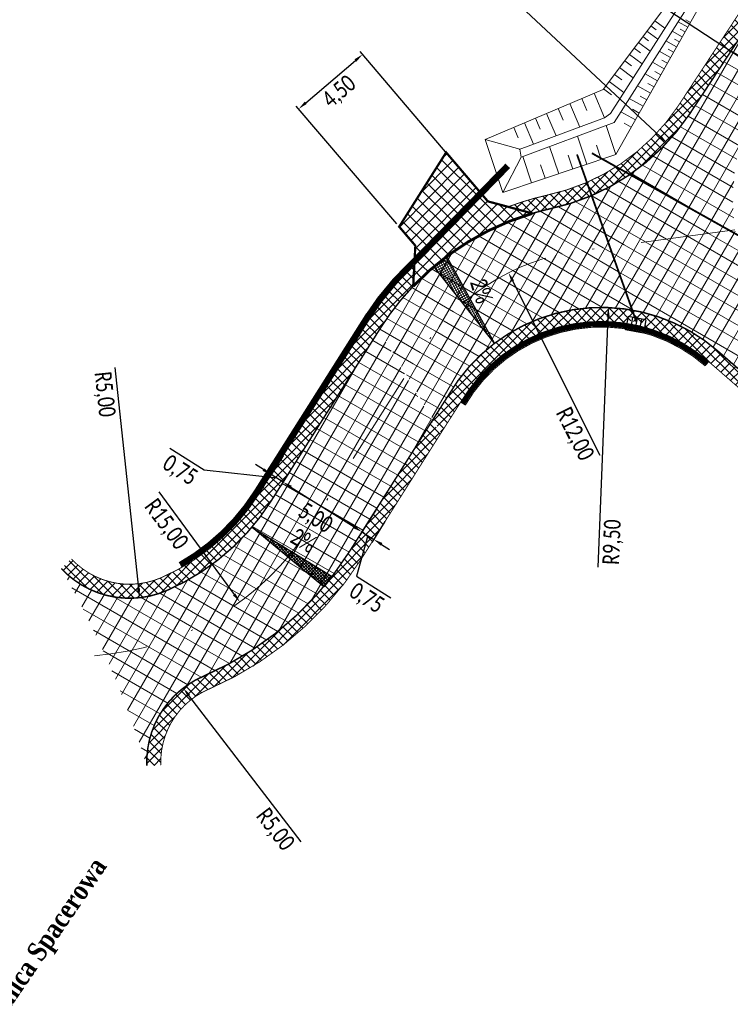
# Model space of a CAD drawing. Header units: metres. Extents: x 7443078 to 7443619, y 5636807 to 5637202.
# Tile 2 of 21: x 7443291 to 7443329, y 5636900 to 5636953. Entities that reach past the tile are written whole.
import ezdxf

# ---------------------------------------------------------------- set-up
doc = ezdxf.new("R2010")
doc.units = ezdxf.units.M
for name, pattern in [('1_OTKJ', [2, 1.5, -0.5]), ('1_OTWM', [1, 0.5, -0.5]), ('CENTER2', [1.125, 0.75, -0.125, 0.125, -0.125]), ('DASHED2', [0.375, 0.25, -0.125]), ('GUZ', [1, 0.5, -0.5]), ('Os drogi', [25.4, 12.7, -6.35, 0, -6.35])]:
    doc.linetypes.add(name, pattern=pattern)
doc.layers.get('Defpoints').update_dxf_attribs({"true_color": 0x999999})
for name, color, linetype in [('_kan_deszcz', 32, 'Continuous'), ('H_zjazdy', 21, 'Continuous'), ('K_kraweżnika_najazdowy', 7, 'Continuous'), ('K_krawędź pobocza', 7, 'Continuous'), ('K_pkt charakter', 7, 'Continuous'), ('K_pobocze', 32, 'Continuous'), ('K_Przepust', 162, 'Continuous'), ('K_rama zjazdu', 7, 'Continuous'), ('K_Skarpa', 7, 'Continuous'), ('K_spadki poprzeczne', 175, 'Continuous'), ('K_wymiar', 7, 'Continuous'), ('KRAWEDZ_JEZDNI', 2, 'Continuous')]:
    doc.layers.add(name, color=color, linetype=linetype)
doc.layers.add('H_jezdnia', color=7, linetype='Continuous', true_color=0xd4d4d4)
doc.layers.add('K_usuń', color=1, linetype='Continuous', lineweight=70)
doc.layers.add('wpusty_proj', color=107, linetype='GUZ', lineweight=30)
doc.layers.add('KRAWĘŻNIK', color=7, linetype='Continuous', lineweight=50, true_color=0x999999)
doc.styles.add('romans1', font='timesbd.ttf', dxfattribs={"width": 0.85})
doc.styles.add('sytuacja 500 opisy', font='calibri.ttf', dxfattribs={"width": 0.75, "height": 0.9})
doc.dimstyles.new('wymiarowanie sytuacja 500', dxfattribs={"dimtxt": 0.9, "dimasz": 0.5, "dimexe": 0.2, "dimexo": 0.2, "dimgap": 0.2, "dimtad": 4, "dimlfac": -1, "dimzin": 1, "dimtxsty": 'sytuacja 500 opisy', "dimcen": 0.5, "dimadec": 4, "dimazin": 1, "dimtfac": 1, "dimtmove": 1, "dimatfit": 3, "dimfxl": 0.2, "dimlwd": -1, "dimlwe": -1, "dimarcsym": 0})
pattern_1 = [(45.09999999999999, (0, 0), (-0.2473876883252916, 0.2465256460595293), []), (135.1, (0, 0), (-0.2465256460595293, -0.2473876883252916), [])]
pattern_2 = [(59.99999999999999, (0, 0), (-0.6049187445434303, 0.34925), []), (150, (0, 0), (-0.34925, -0.6049187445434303), [])]

# ---------------------------------------------------------------- blocks, each defined once
blk = doc.blocks.new('A$C741C1613')
at = {"layer": 'wpusty_proj', "linetype": 'Continuous'}
for p, q in [((5.653128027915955e-07, 0.2160873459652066), (0.2881192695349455, 1.380985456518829)), ((0.2881192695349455, 1.380985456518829), (1.161792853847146, 1.164896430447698)), ((0.1440599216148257, 0.7985364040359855), (1.017733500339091, 0.5824473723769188)), ((0.2160895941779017, 1.089760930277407), (1.089763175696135, 0.8736719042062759)), ((0.8736741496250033, -1.680105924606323e-06), (1.161792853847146, 1.164896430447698)), ((5.653128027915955e-07, 0.2160873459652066), (0.8736741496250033, -1.680105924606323e-06)), ((0.07203024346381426, 0.507311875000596), (0.9457038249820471, 0.2912228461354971))]:
    blk.add_line(p, q, dxfattribs=at)
blk = doc.blocks.new('A$C564E6846')
at = {"layer": 'KRAWEDZ_JEZDNI', "rotation": 11.48226898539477}
blk.add_blockref('A$C741C1613', (0.0430131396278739, -0.1739158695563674), dxfattribs=at)
blk = doc.blocks.new('*D914')
at = {"layer": 'Defpoints', "color": 0, "lineweight": 13, "transparency": 16777216}
for p in [(7443309.528547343, 5636951.181998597), (7443314.916055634, 5636944.862520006), (7443311.491597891, 5636941.943086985)]:
    blk.add_point(p, dxfattribs=at)
at = {"layer": 'K_wymiar', "color": 0, "transparency": 16777216}
for p, q in [((7443314.786303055, 5636945.014718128), (7443309.398794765, 5636951.334196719)), ((7443306.484584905, 5636948.586947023), (7443309.148052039, 5636950.857617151)), ((7443311.361845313, 5636942.095285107), (7443305.974337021, 5636948.414763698))]:
    blk.add_line(p, q, dxfattribs=at)
at = {"layer": 'K_wymiar', "color": 0, "lineweight": 13, "transparency": 16777216}
for points in [[(7443309.093988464, 5636950.921033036), (7443309.202115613, 5636950.794201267), (7443309.528547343, 5636951.181998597)], [(7443306.430521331, 5636948.650362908), (7443306.53864848, 5636948.523531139), (7443306.1040896, 5636948.262565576)]]:
    blk.add_solid(points, dxfattribs=at)
at = {"layer": 'K_wymiar', "color": 0, "lineweight": 13, "transparency": 16777216, "insert": (7443308.306059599, 5636949.147821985), "char_height": 0.9, "attachment_point": 5, "rotation": 40.44839417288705, "style": 'sytuacja 500 opisy'}
blk.add_mtext('4,50', dxfattribs=at)
blk = doc.blocks.new('*D915')
at = {"layer": 'Defpoints', "color": 0, "lineweight": 13, "transparency": 16777216}
for p in [(7443306.172937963, 5636929.681430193), (7443310.399047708, 5636927.009353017), (7443309.493488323, 5636925.577136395)]:
    blk.add_point(p, dxfattribs=at)
at = {"layer": 'K_wymiar', "color": 0, "transparency": 16777216}
for p, q in [((7443306.066054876, 5636929.512385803), (7443305.16049549, 5636928.080169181)), ((7443305.689989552, 5636927.982005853), (7443309.070877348, 5636925.844344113)), ((7443310.292164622, 5636926.840308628), (7443309.386605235, 5636925.408092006))]:
    blk.add_line(p, q, dxfattribs=at)
at = {"layer": 'K_wymiar', "color": 0, "lineweight": 13, "transparency": 16777216}
for points in [[(7443305.734524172, 5636928.052441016), (7443305.645454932, 5636927.91157069), (7443305.267378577, 5636928.249213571)], [(7443309.115411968, 5636925.914779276), (7443309.026342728, 5636925.773908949), (7443309.493488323, 5636925.577136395)]]:
    blk.add_solid(points, dxfattribs=at)
at = {"layer": 'K_wymiar', "color": 0, "lineweight": 13, "transparency": 16777216, "insert": (7443306.977011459, 5636926.275129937), "char_height": 0.9, "attachment_point": 5, "rotation": 327.6957236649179, "style": 'sytuacja 500 opisy'}
blk.add_mtext('5,00', dxfattribs=at)
blk = doc.blocks.new('*D916')
at = {"layer": 'Defpoints', "color": 0, "lineweight": 13, "transparency": 16777216}
for p in [(7443310.203334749, 5636926.69981688), (7443310.837251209, 5636926.299005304), (7443310.127404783, 5636925.17632482)]:
    blk.add_point(p, dxfattribs=at)
at = {"layer": 'K_wymiar', "color": 0, "transparency": 16777216}
for p, q in [((7443310.096451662, 5636926.530772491), (7443309.386605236, 5636925.408092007)), ((7443309.070877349, 5636925.844344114), (7443308.648266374, 5636926.111551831)), ((7443310.730368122, 5636926.129960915), (7443310.020521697, 5636925.007280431)), ((7443309.493488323, 5636925.577136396), (7443310.127404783, 5636925.17632482)), ((7443309.493488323, 5636925.577136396), (7443310.127404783, 5636925.17632482)), ((7443309.810446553, 5636925.376730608), (7443309.202506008, 5636923.200070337)), ((7443310.550015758, 5636924.909117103), (7443310.972626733, 5636924.641909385)), ((7443309.202506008, 5636923.200070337), (7443311.047219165, 5636922.033698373))]:
    blk.add_line(p, q, dxfattribs=at)
at = {"layer": 'K_wymiar', "color": 0, "lineweight": 13, "transparency": 16777216}
for points in [[(7443309.115411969, 5636925.914779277), (7443309.026342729, 5636925.773908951), (7443309.493488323, 5636925.577136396)], [(7443310.594550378, 5636924.979552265), (7443310.505481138, 5636924.83868194), (7443310.127404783, 5636925.17632482)]]:
    blk.add_solid(points, dxfattribs=at)
at = {"layer": 'K_wymiar', "color": 0, "lineweight": 13, "transparency": 16777216, "insert": (7443309.721440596, 5636921.978839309), "char_height": 0.9, "attachment_point": 5, "rotation": 327.6957236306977, "style": 'sytuacja 500 opisy'}
blk.add_mtext('0,75', dxfattribs=at)
blk = doc.blocks.new('*D917')
at = {"layer": 'Defpoints', "color": 0, "lineweight": 13, "transparency": 16777216}
for p in [(7443305.378214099, 5636929.827911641), (7443306.012130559, 5636929.427100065), (7443304.633462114, 5636928.650025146)]:
    blk.add_point(p, dxfattribs=at)
at = {"layer": 'K_wymiar', "color": 0, "transparency": 16777216}
for p, q in [((7443301.036742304, 5636928.88940802), (7443299.192029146, 5636930.055779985)), ((7443304.210851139, 5636928.917232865), (7443303.788240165, 5636929.184440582)), ((7443305.271331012, 5636929.658867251), (7443304.526579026, 5636928.480980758)), ((7443305.905247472, 5636929.258055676), (7443305.160495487, 5636928.080169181)), ((7443304.950420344, 5636928.449619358), (7443301.036742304, 5636928.88940802)), ((7443305.267378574, 5636928.249213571), (7443304.633462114, 5636928.650025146)), ((7443305.267378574, 5636928.249213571), (7443304.633462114, 5636928.650025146)), ((7443305.689989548, 5636927.982005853), (7443306.112600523, 5636927.714798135))]:
    blk.add_line(p, q, dxfattribs=at)
at = {"layer": 'K_wymiar', "color": 0, "lineweight": 13, "transparency": 16777216}
for points in [[(7443304.255385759, 5636928.987668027), (7443304.166316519, 5636928.846797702), (7443304.633462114, 5636928.650025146)], [(7443305.734524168, 5636928.052441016), (7443305.645454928, 5636927.911570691), (7443305.267378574, 5636928.249213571)]]:
    blk.add_solid(points, dxfattribs=at)
at = {"layer": 'K_wymiar', "color": 0, "lineweight": 13, "transparency": 16777216, "insert": (7443299.710963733, 5636928.834548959), "char_height": 0.9, "attachment_point": 5, "rotation": 327.69572363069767, "style": 'sytuacja 500 opisy'}
blk.add_mtext('0,75', dxfattribs=at)
blk = doc.blocks.new('*D918')
at = {"layer": 'Defpoints', "color": 0, "lineweight": 13, "transparency": 16777216}
for p in [(7443297.035842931, 5636927.018446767), (7443297.565712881, 5636922.046602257)]:
    blk.add_point(p, dxfattribs=at)
at = {"layer": 'K_wymiar', "color": 0, "transparency": 16777216}
blk.add_line((7443296.250311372, 5636934.389200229), (7443297.512725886, 5636922.543786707), dxfattribs=at)
at = {"layer": 'K_wymiar', "color": 0, "lineweight": 13, "transparency": 16777216}
blk.add_solid([(7443297.595589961, 5636922.552617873), (7443297.429861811, 5636922.534955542), (7443297.565712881, 5636922.046602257)], dxfattribs=at)
at = {"layer": 'K_wymiar', "color": 0, "lineweight": 13, "transparency": 16777216, "insert": (7443295.644513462, 5636932.950186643), "char_height": 0.9, "attachment_point": 5, "rotation": 276.0832851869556, "style": 'sytuacja 500 opisy'}
blk.add_mtext('R5,00', dxfattribs=at)
blk = doc.blocks.new('*D919')
at = {"layer": 'Defpoints', "color": 0, "lineweight": 13, "transparency": 16777216}
for p in [(7443299.911759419, 5636917.202200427), (7443302.957025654, 5636913.236553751)]:
    blk.add_point(p, dxfattribs=at)
at = {"layer": 'K_wymiar', "color": 0, "transparency": 16777216}
blk.add_line((7443306.237832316, 5636908.964178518), (7443300.216286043, 5636916.805635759), dxfattribs=at)
at = {"layer": 'K_wymiar', "color": 0, "lineweight": 13, "transparency": 16777216}
blk.add_solid([(7443300.282380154, 5636916.856390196), (7443300.150191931, 5636916.754881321), (7443299.911759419, 5636917.202200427)], dxfattribs=at)
at = {"layer": 'K_wymiar', "color": 0, "lineweight": 13, "transparency": 16777216, "insert": (7443304.806711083, 5636909.588392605), "char_height": 0.9, "attachment_point": 5, "rotation": 307.52107799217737, "style": 'sytuacja 500 opisy'}
blk.add_mtext('R5,00', dxfattribs=at)
blk = doc.blocks.new('*D920')
at = {"layer": 'Defpoints', "color": 0, "lineweight": 13, "transparency": 16777216}
for p in [(7443294.050367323, 5636933.898631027), (7443302.944539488, 5636921.819984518)]:
    blk.add_point(p, dxfattribs=at)
at = {"layer": 'K_wymiar', "color": 0, "transparency": 16777216}
blk.add_line((7443298.600189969, 5636927.719787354), (7443302.648067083, 5636922.222606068), dxfattribs=at)
at = {"layer": 'K_wymiar', "color": 0, "lineweight": 13, "transparency": 16777216}
blk.add_solid([(7443302.715170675, 5636922.272018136), (7443302.580963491, 5636922.173194), (7443302.944539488, 5636921.819984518)], dxfattribs=at)
at = {"layer": 'K_wymiar', "color": 0, "lineweight": 13, "transparency": 16777216, "insert": (7443298.962496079, 5636925.954649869), "char_height": 0.9, "attachment_point": 5, "rotation": 306.36626059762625, "style": 'sytuacja 500 opisy'}
blk.add_mtext('R15,00', dxfattribs=at)
blk = doc.blocks.new('*D921')
at = {"layer": 'Defpoints', "color": 0, "lineweight": 13, "transparency": 16777216}
for p in [(7443317.354741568, 5636939.474009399), (7443322.739166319, 5636928.749832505)]:
    blk.add_point(p, dxfattribs=at)
at = {"layer": 'K_wymiar', "color": 0, "transparency": 16777216}
blk.add_line((7443322.2722441, 5636929.679803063), (7443317.579092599, 5636939.027168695), dxfattribs=at)
at = {"layer": 'K_wymiar', "color": 0, "lineweight": 13, "transparency": 16777216}
blk.add_solid([(7443317.65356605, 5636939.064560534), (7443317.504619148, 5636938.989776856), (7443317.354741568, 5636939.474009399)], dxfattribs=at)
at = {"layer": 'K_wymiar', "color": 0, "lineweight": 13, "transparency": 16777216, "insert": (7443320.86345489, 5636930.803319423), "char_height": 0.9, "attachment_point": 5, "rotation": 296.6604400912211, "style": 'sytuacja 500 opisy'}
blk.add_mtext('R12,00', dxfattribs=at)
blk = doc.blocks.new('*D924')
at = {"layer": 'Defpoints', "color": 0, "lineweight": 13, "transparency": 16777216}
for p in [(7443317.078333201, 5636954.638149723), (7443325.844370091, 5636946.443236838)]:
    blk.add_point(p, dxfattribs=at)
at = {"layer": 'K_wymiar', "color": 0, "transparency": 16777216}
blk.add_line((7443314.420727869, 5636957.122607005), (7443325.479118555, 5636946.784691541), dxfattribs=at)
at = {"layer": 'K_wymiar', "color": 0, "lineweight": 13, "transparency": 16777216}
blk.add_solid([(7443325.536027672, 5636946.845566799), (7443325.422209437, 5636946.723816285), (7443325.844370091, 5636946.443236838)], dxfattribs=at)
at = {"layer": 'K_wymiar', "color": 0, "lineweight": 13, "transparency": 16777216, "insert": (7443315.100453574, 5636955.453790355), "char_height": 0.9, "attachment_point": 5, "rotation": 316.92858513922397, "style": 'sytuacja 500 opisy'}
blk.add_mtext('R12,00', dxfattribs=at)
blk = doc.blocks.new('*D925')
at = {"layer": 'Defpoints', "color": 0, "lineweight": 13, "transparency": 16777216}
for p in [(7443322.717214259, 5636937.607276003), (7443322.337687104, 5636928.114860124)]:
    blk.add_point(p, dxfattribs=at)
at = {"layer": 'K_wymiar', "color": 0, "transparency": 16777216}
blk.add_line((7443322.160891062, 5636923.692985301), (7443322.697239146, 5636937.107675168), dxfattribs=at)
at = {"layer": 'K_wymiar', "color": 0, "lineweight": 13, "transparency": 16777216}
blk.add_solid([(7443322.61397234, 5636937.111004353), (7443322.780505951, 5636937.104345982), (7443322.717214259, 5636937.607276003)], dxfattribs=at)
at = {"layer": 'K_wymiar', "color": 0, "lineweight": 13, "transparency": 16777216, "insert": (7443322.969773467, 5636925.028447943), "char_height": 0.9, "attachment_point": 5, "rotation": 87.71041130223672, "style": 'sytuacja 500 opisy'}
blk.add_mtext('R9,50', dxfattribs=at)

msp = doc.modelspace()

# ---------------------------------------------------------------- hatches: boundary and pattern name
at = {"layer": 'H_jezdnia', "linetype": 'Continuous', "lineweight": 9, "true_color": 0xababab}
h = msp.add_hatch(dxfattribs=at)
h.set_pattern_fill('ANSI37', color=253, scale=0.22, angle=15)
h.set_pattern_definition(pattern_2)
h.paths.add_polyline_path([(7443313.263098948, 5636931.539085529), (7443310.411621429, 5636936.385256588), (7443304.615641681, 5636927.218438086, -0.1505153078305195), (7443299.026160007, 5636922.431657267, -0.3180919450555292), (7443293.37166603, 5636923.616416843, -0.05286613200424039), (7443297.960965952, 5636913.038091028, -0.3102964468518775), (7443300.977768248, 5636917.828126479, 0.151131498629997), (7443308.841751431, 5636924.546360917)])
h.paths.add_polyline_path([(7443397.555639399, 5637064.373281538), (7443402.157944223, 5637062.407361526), (7443408.486364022, 5637075.623010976), (7443403.681386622, 5637077.165689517)])
h = msp.add_hatch(dxfattribs=at)
h.set_pattern_fill('ANSI37', color=253, scale=0.22, angle=15)
h.set_pattern_definition(pattern_2)
h.paths.add_polyline_path([(7443335.984774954, 5636957.000291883), (7443334.022082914, 5636958.56579684), (7443327.060664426, 5636947.97834017, -0.09565250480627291), (7443323.863972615, 5636944.740922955), (7443329.220668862, 5636941.734426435), (7443329.497952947, 5636941.771884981, -0.1809106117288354), (7443331.363055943, 5636949.970935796)])
h = msp.add_hatch(dxfattribs=at)
h.set_pattern_fill('ANSI37', color=253, scale=0.22, angle=15)
h.set_pattern_definition(pattern_2)
h.paths.add_polyline_path([(7443323.863972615, 5636944.740922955, -0.04893813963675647), (7443321.811040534, 5636943.610843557), (7443322.785695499, 5636940.865120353), (7443329.220668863, 5636941.734426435)])
h = msp.add_hatch(dxfattribs=at)
h.set_pattern_fill('ANSI37', color=253, scale=0.22, angle=15)
h.set_pattern_definition(pattern_2)
h.paths.add_polyline_path([(7443321.132668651, 5636940.641811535), (7443322.785695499, 5636940.865120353), (7443321.811040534, 5636943.610843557, -0.04756862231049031), (7443319.64172933, 5636942.915138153, 0.2021145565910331), (7443310.43712298, 5636936.425099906), (7443311.871890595, 5636934.016783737), (7443312.596502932, 5636935.162817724, -0.221704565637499)])
h = msp.add_hatch(dxfattribs=at)
h.set_pattern_fill('ANSI37', color=253, scale=0.22, angle=15)
h.set_pattern_definition(pattern_2)
h.paths.add_polyline_path([(7443333.471732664, 5636934.361613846, -0.1763476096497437), (7443329.528226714, 5636941.561806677), (7443329.220668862, 5636941.734426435), (7443322.785695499, 5636940.865120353), (7443323.990901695, 5636937.469905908, -0.1353494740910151), (7443328.551986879, 5636935.300434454), (7443334.60519483, 5636930.039114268), (7443335.760763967, 5636929.024335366), (7443337.416136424, 5636930.897781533)])
h = msp.add_hatch(dxfattribs=at)
h.set_pattern_fill('ANSI37', color=253, scale=0.22, angle=15)
h.set_pattern_definition(pattern_2)
h.paths.add_polyline_path([(7443329.497952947, 5636941.771884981), (7443329.220668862, 5636941.734426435), (7443329.528226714, 5636941.561806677, -0.004421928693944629)])
h = msp.add_hatch(dxfattribs=at)
h.set_pattern_fill('ANSI37', color=253, scale=0.22, angle=15)
h.set_pattern_definition(pattern_2)
h.paths.add_polyline_path([(7443323.990901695, 5636937.469905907), (7443322.785695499, 5636940.865120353), (7443321.132668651, 5636940.641811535, 0.2217045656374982), (7443312.596502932, 5636935.162817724), (7443311.871890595, 5636934.016783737), (7443313.306808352, 5636931.608215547), (7443314.128092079, 5636932.895294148, -0.3143857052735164)])
at = {"layer": 'H_zjazdy', "linetype": 'Continuous', "lineweight": 9, "true_color": 0xff6666}
h = msp.add_hatch(dxfattribs=at)
h.set_pattern_fill('ANSI37', color=11, scale=0.15, angle=0.2320107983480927)
h.set_pattern_definition([(45.23201079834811, (0, 0), (-0.3381204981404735, 0.3353931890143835), []), (135.2320107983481, (0, 0), (-0.3353931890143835, -0.3381204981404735), [])])
h.paths.add_polyline_path([(7443314.010244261, 5636945.925025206), (7443312.824072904, 5636944.049707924), (7443314.762439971, 5636945.042709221)])
h.paths.add_polyline_path([(7443317.614177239, 5636942.932296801), (7443317.075948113, 5636942.098164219, -0.02859272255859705), (7443318.635848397, 5636942.657124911)])
edge = h.paths.add_edge_path()
edge.add_line((7443315.973620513, 5636943.622009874), (7443312.302298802, 5636939.868928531))
edge.add_line((7443312.302298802, 5636939.868928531), (7443312.242481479, 5636938.753312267))
edge.add_arc((7443322.739166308, 5636928.749832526), 14.49999997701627, 112.98977024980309, 136.3781898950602, ccw=False)
edge.add_line((7443317.075948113, 5636942.098164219), (7443317.614177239, 5636942.932296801))
edge.add_line((7443317.614177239, 5636942.932296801), (7443316.247900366, 5636943.300283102))
edge.add_line((7443316.247900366, 5636943.300283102), (7443315.973620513, 5636943.622009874))
h.paths.add_polyline_path([(7443312.326614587, 5636940.322427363), (7443315.778242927, 5636943.851185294), (7443314.762439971, 5636945.042709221), (7443312.824072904, 5636944.049707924), (7443311.491597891, 5636941.943086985), (7443312.35896002, 5636940.925682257)])
at = {"layer": 'K_spadki poprzeczne', "lineweight": 5}
h = msp.add_hatch(dxfattribs=at)
h.set_pattern_fill('ANSI37', color=256, scale=0.03749999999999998, angle=433.649421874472)
h.set_pattern_definition([(118.6494218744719, (7986503.612508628, 970545.6775710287), (-0.1044856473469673, -0.05708439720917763), []), (208.6494218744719, (7986503.612508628, 970545.6775710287), (0.05708439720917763, -0.1044856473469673), [])])
h.paths.add_polyline_path([(7443316.578174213, 5636935.707689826), (7443313.354952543, 5636939.803634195), (7443314.04829293, 5636940.326963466)])
h = msp.add_hatch(dxfattribs=at)
h.set_pattern_fill('ANSI37', color=256, scale=0.03749999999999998, angle=446.627055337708)
h.set_pattern_definition([(131.6270553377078, (9020554.847446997, 1211706.252057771), (-0.08899737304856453, -0.07909074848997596), []), (221.6270553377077, (9020554.847446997, 1211706.252057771), (0.07909074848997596, -0.08899737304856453), [])])
h.paths.add_polyline_path([(7443307.443641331, 5636922.634963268), (7443303.593814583, 5636925.826110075), (7443307.890460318, 5636923.181129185)])
at = {"layer": 'K_usuń', "linetype": 'ByBlock', "lineweight": 13}
h = msp.add_hatch(dxfattribs=at)
h.set_pattern_fill('ANSI37', color=34, scale=0.11, angle=0.1)
h.set_pattern_definition(pattern_1)
h.paths.add_polyline_path([(7443376.2073025, 5637024.744832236), (7443381.037313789, 5637033.116555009), (7443381.32079178, 5637032.107633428), (7443377.072499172, 5637024.976379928)])
h.paths.add_polyline_path([(7443349.612810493, 5636982.278301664), (7443341.894668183, 5636970.53947235), (7443341.267988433, 5636970.95150692), (7443349.397314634, 5636983.315722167)])
edge = h.paths.add_edge_path()
edge.add_line((7443334.673855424, 5636928.98067876), (7443334.60519483, 5636930.039114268))
edge.add_line((7443334.60519483, 5636930.039114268), (7443328.551986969, 5636935.300434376))
edge.add_arc((7443322.337687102, 5636928.114860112), 9.500000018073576, 49.14576804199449, 79.9782161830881)
edge.add_line((7443323.990901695, 5636937.469905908), (7443324.21495465, 5636936.838721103))
edge.add_line((7443324.21495465, 5636936.838721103), (7443324.69447638, 5636936.748821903))
edge.add_line((7443324.69447638, 5636936.748821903), (7443324.657526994, 5636936.551734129))
edge.add_arc((7443322.337712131, 5636928.114925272), 8.749930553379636, 48.8691547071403, 74.62569069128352, ccw=False)
edge.add_arc((7443495.778205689, 5637126.717561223), 254.9252708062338, 228.8691547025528, 229.0877912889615)
edge.add_arc((7443191.735698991, 5636775.872381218), 209.3313244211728, 48.86915469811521, 49.087791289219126, ccw=False)
edge.add_line((7443329.429831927, 5636933.542699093), (7443334.673855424, 5636928.98067876))
h = msp.add_hatch(dxfattribs=at)
h.set_pattern_fill('ANSI37', color=34, scale=0.11, angle=0.1)
h.set_pattern_definition(pattern_1)
h.paths.add_polyline_path([(7443341.894668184, 5636970.539472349), (7443341.267988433, 5636970.95150692), (7443333.8436017, 5636959.659462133), (7443334.846174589, 5636959.819138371)])
h.paths.add_polyline_path([(7443327.060664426, 5636947.97834017), (7443330.803004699, 5636953.669976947), (7443330.586458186, 5636954.705773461), (7443326.435395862, 5636948.392520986, -0.1039722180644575), (7443323.128652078, 5636945.153628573), (7443323.863972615, 5636944.740922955, 0.09565250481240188)])
h.paths.add_polyline_path([(7443323.863972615, 5636944.740922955), (7443323.128652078, 5636945.153628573, -0.0395537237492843), (7443321.559594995, 5636944.319196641), (7443321.811040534, 5636943.610843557, 0.0489381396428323)])
h.paths.add_polyline_path([(7443323.703375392, 5636936.757625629), (7443323.735432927, 5636936.928620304), (7443324.214954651, 5636936.838721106), (7443323.990901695, 5636937.469905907, 0.3143857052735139), (7443314.128092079, 5636932.895294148), (7443313.306808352, 5636931.608215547), (7443313.73728368, 5636930.88564509), (7443314.776218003, 5636932.517891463, -0.3093948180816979)])
edge = h.paths.add_edge_path()
edge.add_line((7443312.242481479, 5636938.753312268), (7443312.302298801, 5636939.868928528))
edge.add_arc((7443322.739166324, 5636928.749832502), 15.25000000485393, 133.1872408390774, 146.5974814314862)
edge.add_line((7443310.008105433, 5636937.145223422), (7443310.436972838, 5636936.425351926))
edge.add_line((7443310.436972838, 5636936.425351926), (7443310.483448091, 5636936.498856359))
edge.add_arc((7443322.73916632, 5636928.749832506), 14.49999999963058, 136.3781898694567, 147.6957234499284, ccw=False)
edge = h.paths.add_edge_path()
edge.add_line((7443317.330851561, 5636943.008606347), (7443318.635848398, 5636942.657124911))
edge.add_arc((7443322.73916632, 5636928.749832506), 14.49999999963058, 102.33436391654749, 106.4385858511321, ccw=False)
edge.add_arc((7443317.078333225, 5636954.638149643), 11.9999999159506, 282.3343638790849, 293.2280774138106)
edge.add_line((7443321.811040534, 5636943.610843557), (7443321.559594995, 5636944.319196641))
edge.add_arc((7443317.078333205, 5636954.638149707), 11.24999998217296, 282.334363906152, 293.47409387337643, ccw=False)
edge.add_arc((7443322.739166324, 5636928.749832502), 15.25000000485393, 102.334363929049, 110.7716024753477)
h = msp.add_hatch(dxfattribs=at)
h.set_pattern_fill('ANSI37', color=34, scale=0.11, angle=0.1)
h.set_pattern_definition(pattern_1)
h.paths.add_polyline_path([(7443304.615641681, 5636927.218438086), (7443310.411621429, 5636936.385256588), (7443309.983899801, 5636937.112182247), (7443303.98172522, 5636927.619249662, -0.1505153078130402), (7443298.727612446, 5636923.119675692, -0.3180919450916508), (7443293.921292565, 5636924.126721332), (7443293.37166603, 5636923.616416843, 0.3180919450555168), (7443299.026160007, 5636922.431657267, 0.1505153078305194)])
h.paths.add_polyline_path([(7443309.475667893, 5636924.145549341), (7443313.690820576, 5636930.81215987), (7443313.263098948, 5636931.539085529), (7443308.841751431, 5636924.546360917, -0.1511314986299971), (7443300.977768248, 5636917.828126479, 0.310296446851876), (7443297.960965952, 5636913.038091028), (7443298.710374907, 5636913.067860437, -0.3102964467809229), (7443301.274656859, 5636917.13939057, 0.1511314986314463)])
edge = h.paths.add_edge_path()
edge.add_arc((7443323.183281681, 5636935.152058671), 6.018551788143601, 128.743963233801, 128.8720720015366)
edge.add_arc((7443327.041560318, 5636929.940812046), 12.50000001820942, 127.6498210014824, 147.6919998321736)
edge.add_arc((7443327.04199446, 5636929.941498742), 12.49999995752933, 127.59164947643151, 147.695723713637, ccw=False)
h.paths.add_polyline_path([(7443310.436972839, 5636936.425351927), (7443310.006497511, 5636937.147922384), (7443309.983899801, 5636937.112182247), (7443310.411621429, 5636936.385256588)])

# ---------------------------------------------------------------- linework, layer by layer
at = {"layer": '_kan_deszcz', "color": 7, "linetype": 'Os drogi', "lineweight": 9, "ltscale": 0.4, "flags": 128}
msp.add_lwpolyline([(7443329.497952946, 5636941.771884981), (7443321.132668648, 5636940.641811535, 0.2217045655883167), (7443312.596502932, 5636935.162817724), (7443306.728696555, 5636925.882399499, -0.2377571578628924), (7443295.148695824, 5636918.938895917), (7443295.148695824, 5636918.938895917)], format="xyb", dxfattribs=at)
at = {"layer": 'K_kraweżnika_najazdowy', "color": 0, "linetype": 'DASHED2', "ltscale": 4, "const_width": 0.15}
msp.add_lwpolyline([(7443312.242481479, 5636938.753312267, -0.1313844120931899), (7443318.635848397, 5636942.657124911, -0.3610156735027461)], format="xyb", dxfattribs=at)
at = {"layer": 'K_krawędź pobocza', "color": 76, "linetype": 'CENTER2', "ltscale": 3, "const_width": 0.08, "flags": 128}
for points in [[(7443330.803004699, 5636953.669976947), (7443327.060664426, 5636947.97834017)], [(7443334.60519483, 5636930.039114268), (7443328.587588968, 5636935.269489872)], [(7443314.128092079, 5636932.895294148), (7443313.306808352, 5636931.608215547)]]:
    msp.add_lwpolyline(points, dxfattribs=at)
for points in [[(7443319.551399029, 5636942.89575025, 0.1961792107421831), (7443327.060664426, 5636947.97834017)], [(7443319.641729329, 5636942.915138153, 0.01790996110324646), (7443318.635848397, 5636942.657124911, 0.01790996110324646)], [(7443312.242481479, 5636938.753312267, 0.04942223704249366), (7443310.48344806, 5636936.498856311), (7443310.436972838, 5636936.425351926)], [(7443328.587588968, 5636935.269489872, 0.4712389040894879), (7443314.128092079, 5636932.895294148)], [(7443310.436972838, 5636936.425351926), (7443304.615641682, 5636927.218438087, -0.1505153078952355), (7443299.026160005, 5636922.431657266, -0.3180919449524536), (7443293.37166603, 5636923.616416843), (7443293.37166603, 5636923.616416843)], [(7443313.306808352, 5636931.608215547), (7443308.841751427, 5636924.546360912, -0.151131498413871), (7443300.977768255, 5636917.828126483, 0.3102964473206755), (7443297.960965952, 5636913.038091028)]]:
    msp.add_lwpolyline(points, format="xyb", dxfattribs=at)
at = {"layer": 'K_pkt charakter', "linetype": 'Continuous', "lineweight": -3}
msp.add_line((7443331.363055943, 5636949.970935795), (7443311.713470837, 5636962.890297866), dxfattribs=at)
at = {"layer": 'K_pobocze', "linetype": 'ByBlock', "ltscale": 4, "const_width": 0.05}
for points in [[(7443330.586458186, 5636954.70577346), (7443326.433992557, 5636948.390386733)], [(7443334.673855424, 5636928.98067876), (7443328.09557949, 5636934.703427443)], [(7443314.776218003, 5636932.517891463), (7443313.73728368, 5636930.88564509)]]:
    msp.add_lwpolyline(points, dxfattribs=at)
for points in [[(7443319.396832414, 5636943.629650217, 0.1961792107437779), (7443326.436768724, 5636948.394578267, 0.1961792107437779)], [(7443319.481517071, 5636943.647826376, 0.03683103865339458), (7443317.330851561, 5636943.008606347, 0.03683103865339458)], [(7443312.302298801, 5636939.868928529, 0.06338990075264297), (7443309.849531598, 5636936.899667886), (7443309.803056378, 5636936.826163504)], [(7443310.006497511, 5636937.147922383), (7443303.981725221, 5636927.619249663, -0.1505153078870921), (7443298.727612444, 5636923.119675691, -0.318091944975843), (7443293.921292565, 5636924.126721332)], [(7443328.094175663, 5636934.704650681, 0.471238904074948), (7443314.776218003, 5636932.517891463, 0.471238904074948)], [(7443328.094175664, 5636934.704650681, 0.4712389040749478), (7443314.776218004, 5636932.517891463, 0.4712389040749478)], [(7443313.73728368, 5636930.88564509), (7443309.475667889, 5636924.145549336, -0.1511314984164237), (7443301.274656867, 5636917.139390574, 0.3102964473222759), (7443298.710374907, 5636913.067860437)]]:
    msp.add_lwpolyline(points, format="xyb", dxfattribs=at)
at = {"layer": 'K_Przepust', "linetype": '1_OTKJ', "lineweight": 5, "const_width": 0.1, "flags": 128}
for points in [[(7443324.214954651, 5636936.838721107), (7443321.028327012, 5636945.815844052)], [(7443333.981121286, 5636939.062577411), (7443321.827809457, 5636945.883738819)]]:
    msp.add_lwpolyline(points, dxfattribs=at)
at = {"layer": 'K_Przepust', "lineweight": 5, "ltscale": 3, "const_width": 0.05, "flags": 128}
for points in [[(7443312.096983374, 5636940.087664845), (7443317.207438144, 5636945.312317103)], [(7443312.302298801, 5636939.868928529), (7443317.422448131, 5636945.103102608)], [(7443327.896346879, 5636934.479117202), (7443328.093248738, 5636934.705455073)], [(7443315.041834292, 5636932.376931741), (7443314.788949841, 5636932.537894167)]]:
    msp.add_lwpolyline(points, dxfattribs=at)
at = {"layer": 'K_Przepust', "linetype": '1_OTWM', "lineweight": 5, "const_width": 0.25, "flags": 128}
msp.add_lwpolyline([(7443312.199641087, 5636939.978296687), (7443317.314943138, 5636945.207709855)], dxfattribs=at)
at = {"layer": 'K_Przepust', "lineweight": 5, "ltscale": 3, "const_width": 0.05, "flags": 128}
for points in [[(7443312.096983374, 5636940.087664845, 0.0633899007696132), (7443309.595965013, 5636937.059992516), (7443309.549489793, 5636936.986488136)], [(7443309.752930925, 5636937.308247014), (7443303.728158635, 5636927.779574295, -0.1237874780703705), (7443299.683278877, 5636923.93003998, -0.1237874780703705)], [(7443327.896810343, 5636934.478715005, 0.4712389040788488), (7443315.035468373, 5636932.366930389, 0.4712389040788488)]]:
    msp.add_lwpolyline(points, format="xyb", dxfattribs=at)
at = {"layer": 'K_Przepust', "linetype": '1_OTWM', "lineweight": 5, "const_width": 0.25, "flags": 128}
for points in [[(7443312.199641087, 5636939.978296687, 0.06338990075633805), (7443309.722748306, 5636936.979830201), (7443309.676273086, 5636936.90632582)], [(7443309.879714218, 5636937.228084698), (7443303.854941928, 5636927.699411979, -0.123787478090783), (7443299.757072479, 5636923.799447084, -0.123787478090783)], [(7443327.998124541, 5636934.594695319, 0.47123890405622), (7443314.902386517, 5636932.444423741, 0.47123890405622)]]:
    msp.add_lwpolyline(points, format="xyb", dxfattribs=at)
at = {"layer": 'K_rama zjazdu', "const_width": 0.12, "flags": 128}
msp.add_lwpolyline([(7443312.242481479, 5636938.753312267), (7443312.35896002, 5636940.925682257), (7443311.491597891, 5636941.943086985), (7443314.010244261, 5636945.925025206), (7443316.247900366, 5636943.300283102), (7443318.635848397, 5636942.657124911)], dxfattribs=at)
at = {"layer": 'K_Skarpa', "lineweight": 9}
for p, q in [((7443327.853906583, 5636956.536674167), (7443322.435455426, 5636949.302820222)), ((7443327.949921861, 5636956.040769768), (7443322.823354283, 5636948.015505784)), ((7443323.014928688, 5636947.537136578), (7443328.295061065, 5636955.839196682)), ((7443323.109284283, 5636945.812462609), (7443328.826157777, 5636955.937541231)), ((7443325.196287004, 5636952.988643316), (7443325.740034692, 5636952.581354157)), ((7443326.966757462, 5636952.644382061), (7443326.449057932, 5636952.936688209)), ((7443327.106412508, 5636952.891723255), (7443326.859071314, 5636953.0313783)), ((7443324.777319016, 5636952.429303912), (7443325.362771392, 5636951.990776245)), ((7443324.992642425, 5636952.716769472), (7443325.280107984, 5636952.501446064)), ((7443326.673959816, 5636952.125812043), (7443326.129025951, 5636952.43349538)), ((7443326.820604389, 5636952.385532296), (7443326.560884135, 5636952.532176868)), ((7443324.558055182, 5636952.136577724), (7443324.86815224, 5636951.904302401)), ((7443326.366125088, 5636951.580610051), (7443325.792558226, 5636951.904460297)), ((7443326.520118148, 5636951.853345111), (7443326.247383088, 5636952.007338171)), ((7443324.089682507, 5636951.511281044), (7443324.42417047, 5636951.26073594)), ((7443324.325779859, 5636951.826480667), (7443324.956179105, 5636951.354285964)), ((7443326.042481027, 5636951.007408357), (7443325.438810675, 5636951.348255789)), ((7443326.204199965, 5636951.293826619), (7443325.917781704, 5636951.455545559)), ((7443323.584897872, 5636950.837372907), (7443323.945672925, 5636950.567137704)), ((7443323.839137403, 5636951.176793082), (7443324.517977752, 5636950.66831402)), ((7443325.872057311, 5636950.705573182), (7443325.571253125, 5636950.875414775)), ((7443323.314662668, 5636950.476597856), (7443324.045710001, 5636949.929013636)), ((7443325.702215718, 5636950.404768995), (7443325.066895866, 5636950.763486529)), ((7443325.522856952, 5636950.087109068), (7443325.206928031, 5636950.265490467)), ((7443323.040870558, 5636950.111074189), (7443323.429976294, 5636949.819618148)), ((7443325.344475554, 5636949.771180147), (7443324.675880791, 5636950.148685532)), ((7443322.435455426, 5636949.302820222), (7443316.095143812, 5636946.616333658)), ((7443322.454549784, 5636949.328311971), (7443322.874188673, 5636949.013985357)), ((7443322.749414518, 5636949.721968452), (7443323.53672748, 5636949.132238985)), ((7443324.968363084, 5636949.105052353), (7443324.264784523, 5636949.502310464)), ((7443325.155722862, 5636949.436882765), (7443324.82389245, 5636949.624242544)), ((7443321.28780154, 5636948.816541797), (7443321.560048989, 5636948.174017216)), ((7443321.948670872, 5636949.096562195), (7443322.508711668, 5636947.774823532)), ((7443324.57293477, 5636948.404714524), (7443323.832575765, 5636948.822739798)), ((7443324.769734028, 5636948.753263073), (7443324.421185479, 5636948.950062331)), ((7443320.016288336, 5636948.277782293), (7443320.277605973, 5636947.661052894)), ((7443320.645276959, 5636948.54429435), (7443321.178301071, 5636947.286317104)), ((7443324.363922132, 5636948.034535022), (7443323.997796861, 5636948.241258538)), ((7443322.508711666, 5636947.774823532), (7443317.923297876, 5636946.091129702)), ((7443318.801040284, 5636947.762863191), (7443319.05191176, 5636947.170787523)), ((7443319.399558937, 5636948.016464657), (7443319.906761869, 5636946.819427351)), ((7443322.823354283, 5636948.015505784), (7443322.508049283, 5636947.776593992)), ((7443322.508049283, 5636947.776593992), (7443322.508711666, 5636947.774823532)), ((7443322.508711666, 5636947.774823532), (7443322.508711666, 5636947.774823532)), ((7443324.157198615, 5636947.66840975), (7443323.378170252, 5636948.108268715)), ((7443317.639567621, 5636947.27072954), (7443317.880455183, 5636946.702216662)), ((7443318.030783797, 5636945.672415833), (7443323.014928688, 5636947.537136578)), ((7443318.208964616, 5636947.511991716), (7443318.691488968, 5636946.373197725)), ((7443323.109284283, 5636945.812462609), (7443322.58438063, 5636947.376055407)), ((7443323.937269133, 5636947.278895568), (7443323.55266446, 5636947.496053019)), ((7443316.095143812, 5636946.616333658), (7443317.048084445, 5636943.77769631)), ((7443316.095143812, 5636946.616333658), (7443317.956007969, 5636946.103140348)), ((7443321.553752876, 5636945.290265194), (7443321.046676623, 5636946.800753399)), ((7443317.956007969, 5636946.103140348), (7443318.030783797, 5636945.672415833)), ((7443320.048476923, 5636944.784938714), (7443319.558652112, 5636946.244038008)), ((7443322.327487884, 5636945.550010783), (7443322.067742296, 5636946.323745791)), ((7443317.048084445, 5636943.77769631), (7443323.109284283, 5636945.812462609)), ((7443318.030783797, 5636945.672415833), (7443317.048084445, 5636943.77769631)), ((7443318.591832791, 5636944.295938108), (7443318.118702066, 5636945.705308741)), ((7443320.798508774, 5636945.036727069), (7443320.546720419, 5636945.786758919)), ((7443319.318927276, 5636944.540026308), (7443319.074839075, 5636945.267120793))]:
    msp.add_line(p, q, dxfattribs=at)
at = {"layer": 'K_spadki poprzeczne', "flags": 128}
for points in [[(7443316.578174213, 5636935.707689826), (7443313.354952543, 5636939.803634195), (7443314.04829293, 5636940.326963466), (7443316.578174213, 5636935.707689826)], [(7443307.443641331, 5636922.634963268), (7443303.593814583, 5636925.826110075), (7443307.890460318, 5636923.181129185), (7443307.443641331, 5636922.634963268)]]:
    msp.add_lwpolyline(points, dxfattribs=at)

# ---------------------------------------------------------------- block references
at = {"layer": 'KRAWĘŻNIK', "linetype": 'Continuous', "extrusion": (0, 0, -1), "xscale": 0.8131266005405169, "yscale": 0.8131266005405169, "zscale": -0.8131266, "rotation": 283.0284808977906}
msp.add_blockref('A$C564E6846', (-7443324.755302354, 5636936.940100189), dxfattribs=at)

# ---------------------------------------------------------------- texts
at = {"layer": 'K_spadki poprzeczne', "char_height": 0.8999999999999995, "attachment_point": 5, "style": 'sytuacja 500 opisy'}
for insert, rotation in [((7443315.890872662, 5636938.493981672), 286.91203762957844), ((7443306.359071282, 5636925.119402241), 330.11029437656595)]:
    msp.add_mtext('2%', dxfattribs=dict(at, insert=insert, rotation=rotation))
at = {"layer": 'K_wymiar', "lineweight": 13, "insert": (7443292.911687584, 5636903.97681467), "char_height": 1.049999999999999, "attachment_point": 5, "rotation": 55.644094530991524, "style": 'romans1'}
msp.add_mtext('\\A1;ulica Spacerowa', dxfattribs=at)

# ---------------------------------------------------------------- dimensions: what is measured, and where the dimension line sits
at = {"layer": 'K_wymiar', "lineweight": 13}
for center, mpoint, picture, middle in [((7443317.078333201, 5636954.638149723), (7443325.844370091, 5636946.443236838), '*D924', (7443315.61597138, 5636956.005235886)), ((7443322.739166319, 5636928.749832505), (7443317.354741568, 5636939.474009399), '*D921', (7443321.538081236, 5636931.142037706)), ((7443322.337687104, 5636928.114860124), (7443322.717214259, 5636937.607276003), '*D925', (7443322.215491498, 5636925.058605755)), ((7443297.035842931, 5636927.018446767), (7443297.565712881, 5636922.046602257), '*D918', (7443296.395147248, 5636933.030184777)), ((7443294.050367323, 5636933.898631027), (7443302.944539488, 5636921.819984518), '*D920', (7443299.570361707, 5636926.402254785)), ((7443302.957025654, 5636913.236553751), (7443299.911759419, 5636917.202200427), '*D919', (7443305.405432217, 5636910.048157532))]:
    dim = msp.add_radius_dim(center=center, mpoint=mpoint, dimstyle='wymiarowanie sytuacja 500', dxfattribs=at)
    dim.commit()
    dim.dimension.update_dxf_attribs({"geometry": picture, "text_midpoint": middle, "dimtype": 164})
for p1, p2, distance, picture, middle in [((7443311.491597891, 5636941.943086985), (7443314.916055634, 5636944.862520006), 8.3042793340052, '*D914', (7443308.306059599, 5636949.147821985)), ((7443306.172937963, 5636929.681430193), (7443310.399047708, 5636927.009353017), -1.694485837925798, '*D915', (7443306.977011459, 5636926.275129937)), ((7443310.203334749, 5636926.69981688), (7443310.83725121, 5636926.299005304), -1.3282670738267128, '*D916', (7443308.968128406, 5636922.455142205))]:
    dim = msp.add_aligned_dim(p1=p1, p2=p2, distance=distance, dimstyle='wymiarowanie sytuacja 500', dxfattribs=at)
    dim.commit()
    dim.dimension.update_dxf_attribs({"geometry": picture, "text_midpoint": middle})
dim = msp.add_linear_dim(base=(7443304.633462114, 5636928.650025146), p1=(7443306.01213056, 5636929.427100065), p2=(7443305.378214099, 5636929.827911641), angle=147.6957236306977, dimstyle='wymiarowanie sytuacja 500', dxfattribs=at)
dim.commit()
dim.dimension.update_dxf_attribs({"geometry": '*D917', "text_midpoint": (7443300.867697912, 5636928.996291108), "dimtype": 161})

doc.saveas('drawing.dxf')
